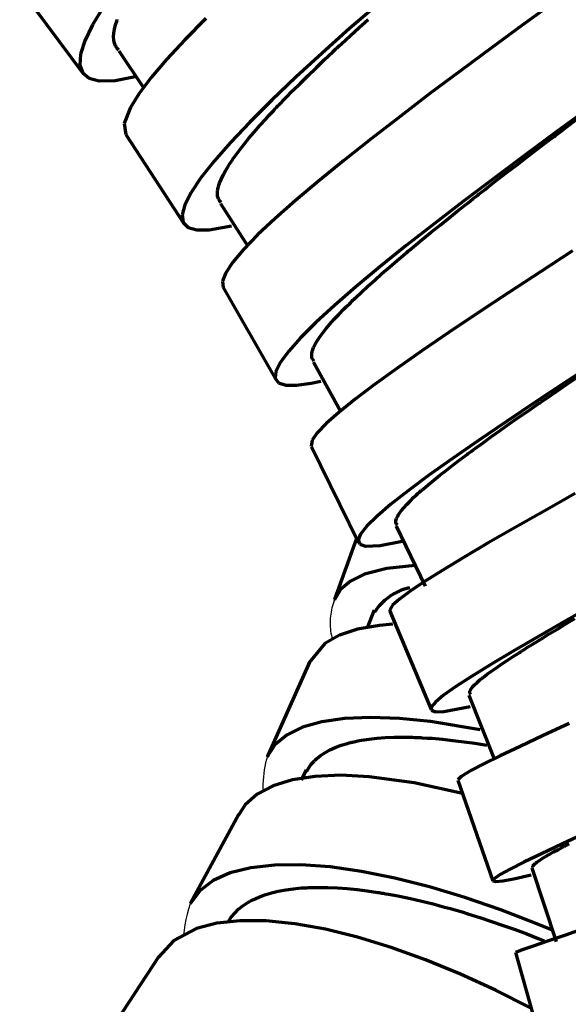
# Model space of a CAD drawing. Header units: millimetres. Extents: x 76 to 932, y 218 to 766.
# Tile 85 of 98: x 869 to 895, y 473 to 519. Entities that reach past the tile are written whole.
import ezdxf

# ---------------------------------------------------------------- set-up
doc = ezdxf.new("R2010")
doc.units = ezdxf.units.MM
doc.layers.add('Livello 1', color=18, linetype='Continuous', true_color=0x000000)

msp = doc.modelspace()

# ---------------------------------------------------------------- linework, layer by layer
at = {"layer": 'Livello 1', "color": 18, "lineweight": 70, "true_color": 0x000000}
for p, q in [((869.354, 520.587), (872.328, 516.587)), ((873.294, 519.702), (872.776, 518.855)), ((886.227, 519.853), (884.876, 518.682)), ((894.387, 519.85), (892.983, 518.827)), ((873.862, 518.862), (873.936, 519.081)), ((873.936, 519.081), (873.947, 519.109)), ((878.103, 519.151), (877.118, 518.153)), ((885.324, 518.732), (885.751, 519.116)), ((872.776, 518.855), (872.412, 518.114)), ((873.785, 518.47), (873.813, 518.657)), ((873.813, 518.657), (873.862, 518.862)), ((884.876, 518.682), (883.578, 517.525)), ((884.904, 518.35), (885.324, 518.732)), ((892.983, 518.827), (891.544, 517.772)), ((872.412, 518.114), (872.215, 517.486)), ((873.774, 518.298), (873.785, 518.47)), ((873.785, 518.139), (873.774, 518.298)), ((873.816, 517.994), (873.785, 518.139)), ((877.118, 518.153), (876.258, 517.225)), ((884.488, 517.966), (884.904, 518.35)), ((873.838, 517.927), (873.816, 517.994)), ((873.866, 517.864), (873.838, 517.927)), ((873.876, 517.85), (873.866, 517.864)), ((873.883, 517.835), (873.876, 517.85)), ((873.89, 517.821), (873.883, 517.835)), ((873.901, 517.804), (873.89, 517.821)), ((873.919, 517.779), (873.901, 517.804)), ((873.94, 517.751), (873.919, 517.779)), ((874.021, 517.666), (873.94, 517.751)), ((874.018, 517.641), (875.192, 515.881)), ((884.132, 517.634), (884.181, 517.68)), ((884.181, 517.68), (884.234, 517.73)), ((884.234, 517.73), (884.283, 517.775)), ((884.283, 517.775), (884.386, 517.871)), ((884.386, 517.871), (884.488, 517.966)), ((891.544, 517.772), (890.094, 516.7)), ((872.215, 517.486), (872.18, 516.982)), ((876.258, 517.225), (875.538, 516.378)), ((883.578, 517.525), (882.347, 516.4)), ((883.296, 516.841), (883.684, 517.211)), ((883.684, 517.211), (883.881, 517.398)), ((883.881, 517.398), (884.079, 517.585)), ((884.079, 517.585), (884.132, 517.634)), ((872.18, 516.982), (872.317, 516.601)), ((882.922, 516.481), (883.296, 516.841)), ((872.317, 516.601), (872.624, 516.35)), ((872.624, 516.35), (873.097, 516.227)), ((873.841, 516.248), (874.79, 516.431)), ((875.538, 516.378), (874.97, 515.627)), ((882.347, 516.4), (881.211, 515.317)), ((882.558, 516.121), (882.922, 516.481)), ((890.094, 516.7), (888.654, 515.624)), ((873.097, 516.227), (873.841, 516.248)), ((882.205, 515.772), (882.558, 516.121)), ((874.97, 515.627), (874.561, 514.974)), ((881.539, 515.087), (881.867, 515.426)), ((881.867, 515.426), (882.205, 515.772)), ((888.654, 515.624), (887.247, 514.551)), ((874.561, 514.974), (874.272, 514.223)), ((881.211, 515.317), (880.181, 514.29)), ((881.302, 514.837), (881.38, 514.918)), ((881.38, 514.918), (881.419, 514.96)), ((881.419, 514.96), (881.458, 515.003)), ((881.458, 515.003), (881.5, 515.045)), ((881.5, 515.045), (881.539, 515.087)), ((896.02, 514.862), (894.581, 513.81)), ((880.646, 514.121), (880.928, 514.431)), ((880.928, 514.431), (881.073, 514.59)), ((881.073, 514.59), (881.225, 514.752)), ((881.225, 514.752), (881.302, 514.837)), ((887.247, 514.551), (885.888, 513.503)), ((895.089, 514.057), (895.548, 514.403)), ((874.272, 514.223), (874.342, 513.708)), ((880.181, 514.29), (879.27, 513.334)), ((880.385, 513.817), (880.646, 514.121)), ((894.856, 513.881), (895.089, 514.057)), ((874.346, 513.704), (877.083, 509.513)), ((879.909, 513.246), (880.138, 513.528)), ((880.138, 513.528), (880.385, 513.817)), ((885.888, 513.503), (884.604, 512.487)), ((894.581, 513.81), (893.124, 512.738)), ((894.27, 513.44), (894.387, 513.528)), ((894.387, 513.528), (894.447, 513.574)), ((894.447, 513.574), (894.507, 513.616)), ((894.507, 513.616), (894.563, 513.662)), ((894.563, 513.662), (894.623, 513.704)), ((894.623, 513.704), (894.856, 513.881)), ((879.27, 513.334), (878.501, 512.456)), ((879.697, 512.974), (879.909, 513.246)), ((893.685, 512.995), (894.154, 513.352)), ((894.154, 513.352), (894.27, 513.44)), ((879.369, 512.523), (879.412, 512.583)), ((879.412, 512.583), (879.457, 512.646)), ((879.457, 512.646), (879.503, 512.71)), ((879.503, 512.71), (879.697, 512.974)), ((893.124, 512.738), (891.671, 511.655)), ((892.75, 512.283), (893.219, 512.639)), ((893.219, 512.639), (893.685, 512.995)), ((878.501, 512.456), (877.877, 511.669)), ((879.038, 512), (879.172, 512.223)), ((879.172, 512.223), (879.246, 512.339)), ((879.246, 512.339), (879.327, 512.459)), ((879.327, 512.459), (879.369, 512.523)), ((884.604, 512.487), (883.412, 511.514)), ((892.288, 511.926), (892.75, 512.283)), ((877.877, 511.669), (877.415, 510.981)), ((878.826, 511.591), (878.921, 511.789)), ((878.921, 511.789), (879.038, 512)), ((891.671, 511.655), (890.238, 510.575)), ((891.822, 511.57), (892.288, 511.926)), ((878.681, 511.154), (878.692, 511.193)), ((878.692, 511.193), (878.699, 511.235)), ((878.699, 511.235), (878.724, 511.32)), ((878.724, 511.32), (878.752, 511.408)), ((878.752, 511.408), (878.826, 511.591)), ((883.412, 511.514), (882.329, 510.6)), ((891.247, 511.122), (891.36, 511.21)), ((891.36, 511.21), (891.822, 511.57)), ((877.415, 510.981), (877.118, 510.399)), ((878.657, 510.932), (878.667, 511.076)), ((878.667, 510.801), (878.657, 510.932)), ((878.667, 511.076), (878.671, 511.094)), ((878.702, 510.685), (878.667, 510.801)), ((878.671, 511.094), (878.674, 511.115)), ((878.674, 511.115), (878.678, 511.133)), ((878.678, 511.133), (878.681, 511.154)), ((890.672, 510.671), (890.901, 510.85)), ((890.901, 510.85), (890.958, 510.896)), ((890.958, 510.896), (891.014, 510.942)), ((891.014, 510.942), (891.074, 510.984)), ((891.074, 510.984), (891.131, 511.03)), ((891.131, 511.03), (891.247, 511.122)), ((877.118, 510.399), (876.998, 509.926)), ((878.755, 510.582), (878.702, 510.685)), ((878.826, 510.501), (878.755, 510.582)), ((878.808, 510.459), (880.085, 508.455)), ((882.329, 510.6), (881.369, 509.753)), ((890.238, 510.575), (888.855, 509.51)), ((889.998, 510.141), (890.446, 510.494)), ((890.446, 510.494), (890.672, 510.671)), ((876.998, 509.926), (877.051, 509.57)), ((889.131, 509.446), (889.561, 509.792)), ((889.561, 509.792), (889.998, 510.141)), ((877.051, 509.57), (877.281, 509.334)), ((877.281, 509.334), (877.686, 509.214)), ((878.261, 509.214), (879.32, 509.401)), ((881.369, 509.753), (880.547, 508.981)), ((888.855, 509.51), (887.536, 508.476)), ((888.707, 509.104), (889.131, 509.446)), ((877.686, 509.214), (878.261, 509.214)), ((880.547, 508.981), (879.881, 508.293)), ((888.294, 508.766), (888.707, 509.104)), ((887.536, 508.476), (886.301, 507.481)), ((887.79, 508.349), (887.892, 508.434)), ((887.892, 508.434), (888.294, 508.766)), ((879.881, 508.293), (879.38, 507.7)), ((887.116, 507.781), (887.303, 507.94)), ((887.303, 507.94), (887.497, 508.102)), ((887.497, 508.102), (887.543, 508.145)), ((887.543, 508.145), (887.592, 508.183)), ((887.592, 508.183), (887.642, 508.226)), ((887.642, 508.226), (887.691, 508.268)), ((887.691, 508.268), (887.79, 508.349)), ((895.357, 508.236), (893.851, 507.252)), ((879.38, 507.7), (879.048, 507.203)), ((886.301, 507.481), (885.172, 506.543)), ((886.397, 507.16), (886.749, 507.467)), ((886.749, 507.467), (887.116, 507.781)), ((879.048, 507.203), (878.893, 506.801)), ((886.058, 506.861), (886.397, 507.16)), ((893.851, 507.252), (892.366, 506.278)), ((878.893, 506.801), (878.925, 506.511)), ((885.172, 506.543), (884.163, 505.668)), ((885.43, 506.286), (885.737, 506.571)), ((885.737, 506.571), (886.058, 506.861)), ((878.928, 506.504), (881.415, 502.144)), ((885.137, 506.01), (885.43, 506.286)), ((892.366, 506.278), (890.93, 505.326)), ((884.163, 505.668), (883.292, 504.867)), ((884.604, 505.488), (884.728, 505.615)), ((884.728, 505.615), (884.862, 505.746)), ((884.862, 505.746), (884.929, 505.809)), ((884.929, 505.809), (884.996, 505.876)), ((884.996, 505.876), (885.031, 505.912)), ((885.031, 505.912), (885.067, 505.943)), ((885.067, 505.943), (885.102, 505.979)), ((885.102, 505.979), (885.137, 506.01)), ((884.149, 505.012), (884.368, 505.245)), ((884.368, 505.245), (884.604, 505.488)), ((890.93, 505.326), (889.561, 504.405)), ((883.292, 504.867), (882.569, 504.148)), ((883.772, 504.578), (883.948, 504.79)), ((883.948, 504.79), (884.149, 505.012)), ((883.472, 504.186), (883.61, 504.377)), ((883.61, 504.377), (883.772, 504.578)), ((889.561, 504.405), (888.277, 503.527)), ((882.569, 504.148), (882.011, 503.52)), ((883.183, 503.689), (883.257, 503.841)), ((883.257, 503.841), (883.352, 504.007)), ((883.352, 504.007), (883.472, 504.186)), ((882.011, 503.52), (881.62, 502.991)), ((883.091, 503.308), (883.098, 503.424)), ((883.095, 503.259), (883.091, 503.308)), ((883.098, 503.424), (883.13, 503.551)), ((883.13, 503.551), (883.183, 503.689)), ((888.277, 503.527), (887.099, 502.705)), ((881.62, 502.991), (881.408, 502.564)), ((883.102, 503.209), (883.095, 503.259)), ((883.109, 503.185), (883.102, 503.209)), ((883.119, 503.16), (883.109, 503.185)), ((883.123, 503.149), (883.119, 503.16)), ((883.13, 503.139), (883.123, 503.149)), ((883.133, 503.128), (883.13, 503.139)), ((883.14, 503.118), (883.133, 503.128)), ((883.2, 503.04), (883.14, 503.118)), ((883.169, 503.005), (884.446, 500.694)), ((896.627, 503.1), (895.124, 502.116)), ((881.408, 502.564), (881.38, 502.239)), ((887.099, 502.705), (886.044, 501.943)), ((881.38, 502.239), (881.532, 502.02)), ((881.532, 502.02), (881.867, 501.915)), ((881.867, 501.915), (882.382, 501.911)), ((882.382, 501.911), (883.073, 502.013)), ((883.073, 502.013), (883.514, 502.109)), ((886.044, 501.943), (885.13, 501.251)), ((895.124, 502.116), (893.657, 501.149)), ((894.609, 501.625), (895.082, 501.946)), ((895.082, 501.946), (895.555, 502.267)), ((894.147, 501.308), (894.609, 501.625)), ((885.13, 501.251), (884.368, 500.638)), ((893.657, 501.149), (892.253, 500.211)), ((893.459, 500.835), (893.688, 500.994)), ((893.688, 500.994), (893.745, 501.033)), ((893.745, 501.033), (893.801, 501.071)), ((893.801, 501.071), (893.858, 501.11)), ((893.858, 501.11), (893.914, 501.149)), ((893.914, 501.149), (894.031, 501.23)), ((894.031, 501.23), (894.147, 501.308)), ((884.368, 500.638), (883.772, 500.108)), ((892.796, 500.376), (893.237, 500.68)), ((893.237, 500.68), (893.459, 500.835)), ((883.772, 500.108), (883.352, 499.667)), ((892.253, 500.211), (890.93, 499.315)), ((891.956, 499.784), (892.369, 500.077)), ((892.369, 500.077), (892.796, 500.376)), ((883.352, 499.667), (883.112, 499.322)), ((891.551, 499.495), (891.956, 499.784)), ((883.112, 499.322), (883.073, 499.032)), ((890.93, 499.315), (889.709, 498.468)), ((890.782, 498.937), (891.159, 499.212)), ((891.159, 499.212), (891.551, 499.495)), ((883.077, 499.018), (885.296, 494.513)), ((890.235, 498.535), (890.415, 498.669)), ((890.415, 498.669), (890.457, 498.701)), ((890.457, 498.701), (890.503, 498.733)), ((890.503, 498.733), (890.549, 498.768)), ((890.549, 498.768), (890.595, 498.803)), ((890.595, 498.803), (890.686, 498.87)), ((890.686, 498.87), (890.782, 498.937)), ((889.709, 498.468), (888.605, 497.681)), ((889.73, 498.154), (890.062, 498.408)), ((890.062, 498.408), (890.235, 498.535)), ((889.116, 497.678), (889.416, 497.911)), ((889.416, 497.911), (889.73, 498.154)), ((888.605, 497.681), (887.638, 496.962)), ((888.577, 497.237), (888.838, 497.452)), ((888.838, 497.452), (889.116, 497.678)), ((887.638, 496.962), (886.82, 496.323)), ((888.002, 496.736), (888.107, 496.831)), ((888.107, 496.831), (888.16, 496.88)), ((888.16, 496.88), (888.217, 496.93)), ((888.217, 496.93), (888.245, 496.955)), ((888.245, 496.955), (888.273, 496.979)), ((888.273, 496.979), (888.302, 497.004)), ((888.302, 497.004), (888.333, 497.029)), ((888.333, 497.029), (888.577, 497.237)), ((895.481, 496.817), (894.031, 495.998)), ((887.561, 496.305), (887.723, 496.468)), ((887.723, 496.468), (887.903, 496.644)), ((887.903, 496.644), (888.002, 496.736)), ((886.82, 496.323), (886.167, 495.762)), ((887.19, 495.847), (887.208, 495.879)), ((887.208, 495.879), (887.254, 495.942)), ((887.254, 495.942), (887.307, 496.009)), ((887.307, 496.009), (887.423, 496.15)), ((887.423, 496.15), (887.561, 496.305)), ((894.031, 495.998), (892.665, 495.222)), ((886.167, 495.762), (885.687, 495.293)), ((887.053, 495.466), (887.056, 495.55)), ((887.07, 495.392), (887.053, 495.466)), ((887.056, 495.55), (887.084, 495.646)), ((887.084, 495.646), (887.137, 495.755)), ((887.137, 495.755), (887.144, 495.773)), ((887.144, 495.773), (887.151, 495.787)), ((887.151, 495.787), (887.162, 495.801)), ((887.162, 495.801), (887.169, 495.815)), ((887.169, 495.815), (887.19, 495.847)), ((885.687, 495.293), (885.388, 494.915)), ((887.067, 495.282), (888.425, 492.46)), ((887.12, 495.325), (887.07, 495.392)), ((892.665, 495.222), (891.399, 494.496)), ((885.204, 494.704), (884.167, 491.839)), ((885.388, 494.915), (885.275, 494.63)), ((885.275, 494.63), (885.352, 494.443)), ((886.305, 494.383), (887.342, 494.587)), ((891.399, 494.496), (890.259, 493.825)), ((885.352, 494.443), (885.617, 494.351)), ((885.617, 494.351), (886.305, 494.383)), ((890.259, 493.825), (889.254, 493.222)), ((886.633, 493.293), (885.582, 493.021)), ((887.935, 493.441), (886.633, 493.293)), ((889.254, 493.222), (888.404, 492.689)), ((884.918, 492.704), (884.442, 492.305)), ((885.582, 493.021), (884.918, 492.704)), ((888.404, 492.689), (887.719, 492.234)), ((884.442, 492.305), (884.16, 491.825)), ((887.043, 492.157), (887.122, 492.197)), ((887.122, 492.197), (887.203, 492.235)), ((887.203, 492.235), (887.285, 492.27)), ((887.719, 492.234), (887.215, 491.86)), ((887.285, 492.27), (887.368, 492.303)), ((887.368, 492.303), (887.452, 492.332)), ((887.452, 492.332), (887.537, 492.359)), ((887.537, 492.359), (887.622, 492.383)), ((887.622, 492.383), (887.709, 492.404)), ((884.16, 491.825), (884.156, 491.807)), ((886.403, 491.68), (886.467, 491.742)), ((886.467, 491.742), (886.532, 491.802)), ((886.532, 491.802), (886.6, 491.86)), ((886.6, 491.86), (886.669, 491.916)), ((886.669, 491.916), (886.741, 491.969)), ((886.741, 491.969), (886.814, 492.02)), ((886.814, 492.02), (886.889, 492.068)), ((886.889, 492.068), (886.965, 492.114)), ((887.215, 491.86), (886.89, 491.568)), ((886.965, 492.114), (887.043, 492.157)), ((886.026, 491.331), (885.701, 490.509)), ((886.068, 491.264), (886.118, 491.338)), ((886.118, 491.338), (886.171, 491.41)), ((886.171, 491.41), (886.225, 491.48)), ((886.225, 491.48), (886.282, 491.549)), ((886.282, 491.549), (886.341, 491.615)), ((886.341, 491.615), (886.403, 491.68)), ((886.89, 491.568), (886.76, 491.356)), ((886.76, 491.356), (886.763, 491.292)), ((886.763, 491.289), (888.704, 486.657)), ((896.475, 491.642), (895.068, 490.844)), ((895.068, 490.844), (893.759, 490.097)), ((895.054, 490.689), (895.47, 490.936)), ((885.253, 490.439), (884.396, 490.153)), ((886.273, 490.619), (885.253, 490.439)), ((886.887, 490.675), (886.273, 490.619)), ((894.267, 490.216), (894.655, 490.449)), ((894.655, 490.449), (895.054, 490.689)), ((884.396, 490.153), (883.715, 489.768)), ((893.759, 490.097), (892.57, 489.405)), ((893.54, 489.772), (893.897, 489.991)), ((893.897, 489.991), (894.267, 490.216)), ((883.715, 489.768), (882.978, 488.876)), ((892.57, 489.405), (891.512, 488.777)), ((892.916, 489.38), (892.955, 489.405)), ((892.955, 489.405), (892.997, 489.43)), ((892.997, 489.43), (893.036, 489.454)), ((893.036, 489.454), (893.117, 489.507)), ((893.117, 489.507), (893.202, 489.56)), ((893.202, 489.56), (893.54, 489.772)), ((892.023, 488.795), (892.288, 488.971)), ((892.288, 488.971), (892.574, 489.158)), ((892.574, 489.158), (892.722, 489.253)), ((892.722, 489.253), (892.877, 489.352)), ((892.877, 489.352), (892.916, 489.38)), ((882.982, 488.886), (881.006, 484.473)), ((891.512, 488.777), (890.605, 488.22)), ((891.349, 488.322), (891.554, 488.47)), ((891.554, 488.47), (891.78, 488.629)), ((891.78, 488.629), (892.023, 488.795)), ((890.605, 488.22), (889.864, 487.74)), ((890.933, 487.99), (891.007, 488.054)), ((891.007, 488.054), (891.046, 488.086)), ((891.046, 488.086), (891.085, 488.117)), ((891.085, 488.117), (891.106, 488.132)), ((891.106, 488.132), (891.127, 488.149)), ((891.127, 488.149), (891.148, 488.167)), ((891.148, 488.167), (891.17, 488.181)), ((891.17, 488.181), (891.349, 488.322)), ((889.864, 487.74), (889.296, 487.338)), ((890.535, 487.525), (890.549, 487.56)), ((890.549, 487.56), (890.595, 487.638)), ((890.595, 487.638), (890.662, 487.726)), ((890.662, 487.726), (890.753, 487.825)), ((890.753, 487.825), (890.87, 487.934)), ((890.87, 487.934), (890.933, 487.99)), ((889.296, 487.338), (888.912, 487.017)), ((890.478, 487.334), (891.681, 484.343)), ((890.524, 487.475), (890.528, 487.489)), ((890.524, 487.461), (890.524, 487.475)), ((890.524, 487.454), (890.524, 487.461)), ((890.524, 487.447), (890.524, 487.454)), ((890.528, 487.44), (890.524, 487.447)), ((890.528, 487.489), (890.535, 487.525)), ((890.528, 487.433), (890.528, 487.44)), ((890.559, 487.377), (890.528, 487.433)), ((888.912, 487.017), (888.718, 486.78)), ((888.718, 486.78), (888.721, 486.629)), ((888.721, 486.629), (888.915, 486.562)), ((889.307, 486.576), (890.538, 486.812)), ((884.643, 486.234), (883.574, 486.082)), ((885.864, 486.283), (884.643, 486.234)), ((887.215, 486.234), (885.864, 486.283)), ((888.679, 486.093), (887.215, 486.234)), ((888.915, 486.562), (889.307, 486.576)), ((882.664, 485.828), (881.93, 485.479)), ((883.574, 486.082), (882.664, 485.828)), ((891.021, 485.715), (888.679, 486.093)), ((895.205, 486.008), (893.981, 485.44)), ((881.93, 485.479), (881.352, 485.002)), ((885.433, 485.218), (885.79, 485.271)), ((885.79, 485.271), (886.164, 485.313)), ((886.164, 485.313), (886.555, 485.341)), ((886.555, 485.341), (886.964, 485.359)), ((886.964, 485.359), (887.388, 485.362)), ((887.388, 485.362), (887.829, 485.359)), ((887.829, 485.359), (887.945, 485.355)), ((887.945, 485.355), (888.058, 485.348)), ((888.058, 485.348), (888.115, 485.348)), ((888.115, 485.348), (888.174, 485.345)), ((888.174, 485.345), (888.231, 485.341)), ((888.231, 485.341), (888.291, 485.338)), ((888.291, 485.338), (888.524, 485.323)), ((888.524, 485.323), (888.764, 485.309)), ((888.764, 485.309), (889.247, 485.267)), ((889.247, 485.267), (889.737, 485.214)), ((893.981, 485.44), (892.895, 484.928)), ((881.352, 485.002), (880.985, 484.424)), ((883.948, 484.763), (884.202, 484.875)), ((884.202, 484.875), (884.477, 484.981)), ((884.477, 484.981), (884.774, 485.069)), ((884.774, 485.069), (884.851, 485.091)), ((884.851, 485.091), (884.932, 485.112)), ((884.932, 485.112), (884.971, 485.122)), ((884.971, 485.122), (885.014, 485.133)), ((885.014, 485.133), (885.052, 485.14)), ((885.052, 485.14), (885.095, 485.151)), ((885.095, 485.151), (885.261, 485.186)), ((885.261, 485.186), (885.433, 485.218)), ((889.737, 485.214), (890.242, 485.151)), ((890.242, 485.151), (890.76, 485.077)), ((890.76, 485.077), (891.325, 484.988)), ((892.895, 484.928), (891.963, 484.487)), ((883.271, 484.3), (883.317, 484.343)), ((883.317, 484.343), (883.504, 484.494)), ((883.504, 484.494), (883.715, 484.632)), ((883.715, 484.632), (883.948, 484.763)), ((891.963, 484.487), (891.194, 484.11)), ((882.858, 483.768), (883.003, 484.001)), ((883.003, 484.001), (883.073, 484.089)), ((883.073, 484.089), (883.147, 484.177)), ((883.147, 484.177), (883.169, 484.198)), ((883.169, 484.198), (883.186, 484.219)), ((883.186, 484.219), (883.207, 484.24)), ((883.207, 484.24), (883.229, 484.262)), ((883.229, 484.262), (883.271, 484.3)), ((891.194, 484.11), (890.609, 483.807)), ((883.257, 483.521), (882.188, 483.358)), ((882.823, 483.835), (882.594, 483.348)), ((884.463, 483.57), (883.257, 483.521)), ((885.797, 483.503), (884.463, 483.57)), ((887.906, 483.217), (885.797, 483.503)), ((890.125, 483.517), (889.97, 483.355)), ((890.609, 483.807), (890.125, 483.517)), ((881.278, 483.08), (880.533, 482.685)), ((882.188, 483.358), (881.278, 483.08)), ((890.182, 482.716), (887.906, 483.217)), ((889.97, 483.348), (891.618, 478.61)), ((880.533, 482.685), (879.962, 482.177)), ((879.962, 482.177), (879.641, 481.697)), ((879.662, 481.739), (877.383, 477.552)), ((896.031, 480.882), (894.891, 480.349)), ((894.891, 480.349), (893.904, 479.884)), ((894.694, 480.085), (894.814, 480.148)), ((894.814, 480.148), (894.937, 480.215)), ((894.937, 480.215), (894.969, 480.229)), ((894.969, 480.229), (895.004, 480.247)), ((895.004, 480.247), (895.036, 480.265)), ((895.036, 480.265), (895.068, 480.282)), ((895.068, 480.282), (895.138, 480.318)), ((895.138, 480.318), (895.205, 480.353)), ((893.904, 479.884), (893.075, 479.485)), ((893.935, 479.654), (894.091, 479.75)), ((894.091, 479.75), (894.267, 479.852)), ((894.267, 479.852), (894.468, 479.965)), ((894.468, 479.965), (894.694, 480.085)), ((880.223, 479.224), (879.26, 478.98)), ((881.334, 479.351), (880.223, 479.224)), ((882.587, 479.361), (881.334, 479.351)), ((883.959, 479.259), (882.587, 479.361)), ((885.437, 479.048), (883.959, 479.259)), ((893.075, 479.485), (892.425, 479.157)), ((893.452, 479.217), (894.584, 475.756)), ((893.487, 479.277), (893.501, 479.316)), ((893.505, 479.238), (893.487, 479.277)), ((893.501, 479.316), (893.54, 479.365)), ((893.54, 479.365), (893.568, 479.393)), ((893.568, 479.393), (893.604, 479.425)), ((893.604, 479.425), (893.621, 479.439)), ((893.621, 479.439), (893.643, 479.457)), ((893.643, 479.457), (893.667, 479.474)), ((893.667, 479.474), (893.688, 479.492)), ((893.688, 479.492), (893.801, 479.57)), ((893.801, 479.57), (893.935, 479.654)), ((879.26, 478.98), (878.462, 478.621)), ((887, 478.734), (885.437, 479.048)), ((891.963, 478.899), (891.692, 478.719)), ((892.425, 479.157), (891.963, 478.899)), ((892.598, 478.709), (893.417, 478.896)), ((878.462, 478.621), (877.838, 478.148)), ((882.809, 478.282), (882.858, 478.286)), ((882.858, 478.286), (882.911, 478.289)), ((882.911, 478.289), (882.96, 478.289)), ((882.96, 478.289), (883.013, 478.293)), ((883.013, 478.293), (883.218, 478.3)), ((883.218, 478.3), (883.43, 478.3)), ((883.43, 478.3), (883.856, 478.296)), ((883.856, 478.296), (884.301, 478.275)), ((888.63, 478.321), (887, 478.734)), ((890.298, 477.82), (888.63, 478.321)), ((891.692, 478.719), (891.618, 478.61)), ((891.618, 478.61), (891.748, 478.575)), ((891.748, 478.575), (892.076, 478.607)), ((892.076, 478.607), (892.598, 478.709)), ((877.838, 478.148), (877.369, 477.524)), ((880.463, 477.781), (880.6, 477.841)), ((880.6, 477.841), (880.886, 477.947)), ((880.886, 477.947), (881.197, 478.039)), ((881.197, 478.039), (881.521, 478.12)), ((881.521, 478.12), (881.867, 478.183)), ((881.867, 478.183), (882.23, 478.233)), ((882.23, 478.233), (882.611, 478.271)), ((882.611, 478.271), (882.71, 478.278)), ((882.71, 478.278), (882.809, 478.282)), ((884.301, 478.275), (884.756, 478.243)), ((884.756, 478.243), (885.225, 478.197)), ((885.225, 478.197), (885.705, 478.137)), ((885.705, 478.137), (886.202, 478.063)), ((886.202, 478.063), (886.266, 478.053)), ((886.266, 478.053), (886.329, 478.042)), ((886.329, 478.042), (886.393, 478.032)), ((886.393, 478.032), (886.456, 478.021)), ((886.456, 478.021), (886.583, 478)), ((886.583, 478), (886.71, 477.979)), ((886.71, 477.979), (886.968, 477.929)), ((886.968, 477.929), (887.226, 477.88)), ((887.226, 477.88), (887.744, 477.77)), ((891.992, 477.241), (890.298, 477.82)), ((879.651, 477.27), (879.856, 477.432)), ((879.856, 477.432), (880.082, 477.584)), ((880.082, 477.584), (880.142, 477.619)), ((880.142, 477.619), (880.202, 477.651)), ((880.202, 477.651), (880.265, 477.686)), ((880.265, 477.686), (880.329, 477.718)), ((880.329, 477.718), (880.463, 477.781)), ((887.744, 477.77), (888.273, 477.651)), ((888.273, 477.651), (888.806, 477.52)), ((888.806, 477.52), (889.346, 477.375)), ((889.346, 477.375), (889.617, 477.301)), ((879.161, 476.687), (879.309, 476.906)), ((879.309, 476.906), (879.468, 477.093)), ((879.468, 477.093), (879.651, 477.27)), ((889.617, 477.301), (889.893, 477.224)), ((889.893, 477.224), (890.168, 477.143)), ((890.168, 477.143), (890.443, 477.058)), ((890.443, 477.058), (891, 476.885)), ((893.685, 476.592), (891.992, 477.241)), ((878.621, 476.61), (877.665, 476.359)), ((879.718, 476.73), (878.621, 476.61)), ((880.95, 476.723), (879.718, 476.73)), ((882.294, 476.585), (880.95, 476.723)), ((883.733, 476.328), (882.294, 476.585)), ((891, 476.885), (891.554, 476.702)), ((891.554, 476.702), (892.104, 476.511)), ((892.104, 476.511), (892.655, 476.314)), ((894.412, 476.292), (893.685, 476.592)), ((877.665, 476.359), (876.607, 475.802)), ((885.253, 475.957), (883.733, 476.328)), ((892.655, 476.314), (893.205, 476.109)), ((893.205, 476.109), (893.752, 475.894)), ((895.025, 476.059), (894.179, 475.767)), ((896.034, 476.412), (895.025, 476.059)), ((876.607, 475.802), (875.866, 475.008)), ((886.834, 475.474), (885.253, 475.957)), ((893.516, 475.541), (893.039, 475.375)), ((894.179, 475.767), (893.516, 475.541)), ((893.752, 475.894), (894.034, 475.781)), ((875.894, 475.047), (873.308, 471.103)), ((888.45, 474.892), (886.834, 475.474)), ((893.039, 475.375), (892.683, 475.234)), ((892.683, 475.234), (894.034, 470.415)), ((890.087, 474.222), (888.45, 474.892)), ((891.745, 473.46), (890.087, 474.222)), ((893.378, 472.634), (891.745, 473.46))]:
    msp.add_line(p, q, dxfattribs=at)
at = {"layer": 'Livello 1'}
for p, q in [((884.125, 491.732), (884.094, 491.637)), ((884.16, 491.825), (884.125, 491.732)), ((884, 491.249), (883.985, 491.151)), ((884.019, 491.347), (884, 491.249)), ((884.04, 491.445), (884.019, 491.347)), ((884.066, 491.541), (884.04, 491.445)), ((884.094, 491.637), (884.066, 491.541)), ((883.959, 490.852), (883.957, 490.753)), ((883.964, 490.952), (883.959, 490.852)), ((883.973, 491.052), (883.964, 490.952)), ((883.985, 491.151), (883.973, 491.052)), ((883.957, 490.753), (883.958, 490.653)), ((883.958, 490.653), (883.963, 490.553)), ((883.963, 490.553), (883.971, 490.454)), ((883.971, 490.454), (883.983, 490.355)), ((883.983, 490.355), (883.997, 490.256)), ((883.997, 490.256), (884.015, 490.158)), ((884.015, 490.158), (884.036, 490.06)), ((884.036, 490.06), (884.061, 489.964)), ((880.961, 484.313), (880.921, 484.151)), ((881.006, 484.473), (880.961, 484.313)), ((880.886, 483.988), (880.857, 483.824)), ((880.921, 484.151), (880.886, 483.988)), ((880.817, 483.493), (880.805, 483.327)), ((880.834, 483.659), (880.817, 483.493)), ((880.857, 483.824), (880.834, 483.659)), ((880.805, 483.327), (880.798, 483.161)), ((880.798, 483.161), (880.798, 482.994)), ((880.798, 482.994), (880.803, 482.828)), ((877.369, 477.524), (877.296, 477.281)), ((877.231, 477.036), (877.174, 476.789)), ((877.296, 477.281), (877.231, 477.036)), ((877.126, 476.54), (877.086, 476.289)), ((877.174, 476.789), (877.126, 476.54)), ((877.086, 476.289), (877.055, 476.038))]:
    msp.add_line(p, q, dxfattribs=at)

doc.saveas('drawing.dxf')
